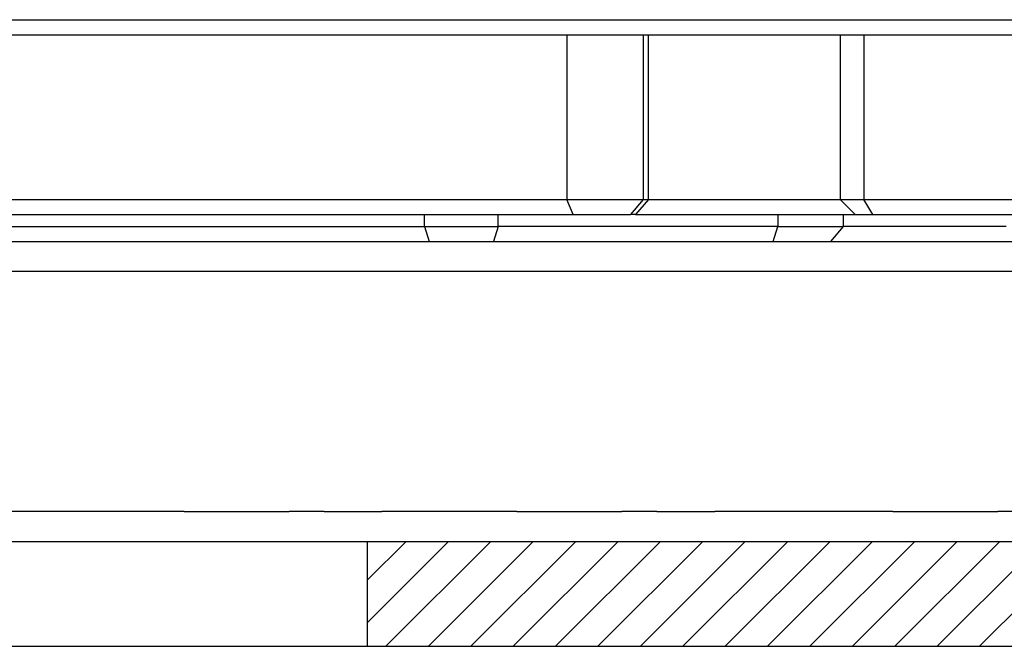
# Model space of a CAD drawing. Extents: x -1763 to 4575, y -3429 to 1051.
# Tile 29 of 193: x 25 to 58, y -2517 to -2496. Entities that reach past the tile are written whole.
import ezdxf

# ---------------------------------------------------------------- set-up
doc = ezdxf.new("R2010")
doc.units = 0
doc.linetypes.add('DASHED', pattern=[15, 7, -8])
doc.layers.get('0').update_dxf_attribs({"linetype": 'CONTINUOUS'})
doc.layers.add('1', color=7, linetype='CONTINUOUS')

# ---------------------------------------------------------------- blocks, each defined once
blk = doc.blocks.new('Z-STACK', base_point=(-660.966, -2613.082))
at = {"layer": '1', "linetype": 'CONTINUOUS'}
h = blk.add_hatch(dxfattribs=at)
h.set_pattern_fill('USER', color=4, angle=45, pattern_type=0)
h.set_pattern_definition([(45, (0, 400), (-0.70710678, 0.70710678), [])])
h.paths.add_polyline_path([(136.345, -2513.768), (136.345, -2513.768), (141.821, -2513.768), (141.821, -2517.268), (136.345, -2517.268), (134.345, -2517.268), (100.643, -2517.268), (36.397, -2517.268), (36.397, -2513.768), (44.801, -2513.768), (44.801, -2513.768), (44.869, -2513.768), (44.869, -2513.768), (46.286, -2513.768), (46.44, -2513.768), (46.908, -2513.768), (57.163, -2513.768), (71.047, -2513.768), (71.897, -2513.768), (76.093, -2513.768), (76.097, -2513.768), (76.965, -2513.768), (77.058, -2513.768), (82.705, -2513.768), (83.397, -2513.768), (84.397, -2513.768), (84.557, -2513.768), (85.758, -2513.768), (103.294, -2513.768), (104.294, -2513.768), (106.758, -2513.768), (107.758, -2513.768), (110.221, -2513.768), (111.221, -2513.768), (111.635, -2513.768), (112.635, -2513.768), (117.442, -2513.768), (118.442, -2513.768), (120.917, -2513.768), (121.917, -2513.768), (123.063, -2513.768), (125.754, -2513.768), (129.567, -2513.768), (131.197, -2513.768), (134.345, -2513.768), (134.345, -2513.768)])
at = {"color": 113, "linetype": 'CONTINUOUS'}
for p, q in [((-28.603, -2496.368), (71.397, -2496.368)), ((14.501, -2496.868), (43.06, -2496.868)), ((43.06, -2496.868), (45.608, -2496.868)), ((43.06, -2496.868), (43.06, -2502.368)), ((45.608, -2496.868), (45.78, -2496.868)), ((45.608, -2496.868), (45.608, -2502.368)), ((45.78, -2496.868), (52.179, -2496.868)), ((45.78, -2502.368), (45.78, -2496.868)), ((52.179, -2496.868), (52.965, -2496.868)), ((52.179, -2496.868), (52.179, -2502.368)), ((52.965, -2496.868), (70.142, -2496.868)), ((52.965, -2496.868), (52.965, -2502.368)), ((14.501, -2502.368), (35.073, -2502.368)), ((35.073, -2502.368), (37.591, -2502.368)), ((37.591, -2502.368), (40.69, -2502.368)), ((40.69, -2502.368), (41.273, -2502.368)), ((41.273, -2502.368), (43.06, -2502.368)), ((43.06, -2502.368), (45.608, -2502.368)), ((43.269, -2502.868), (43.06, -2502.368)), ((45.608, -2502.368), (45.179, -2502.868)), ((45.78, -2502.368), (45.351, -2502.868)), ((45.608, -2502.368), (45.78, -2502.368)), ((45.78, -2502.368), (52.179, -2502.368)), ((52.179, -2502.368), (52.965, -2502.368)), ((52.679, -2502.868), (52.179, -2502.368)), ((52.965, -2502.368), (70.142, -2502.368)), ((53.269, -2502.868), (52.965, -2502.368)), ((14.434, -2502.868), (35.573, -2502.868)), ((35.573, -2502.868), (37.591, -2502.868)), ((37.591, -2502.868), (40.69, -2502.868)), ((40.69, -2502.868), (40.773, -2502.868)), ((40.773, -2502.868), (43.269, -2502.868)), ((43.269, -2502.868), (45.179, -2502.868)), ((45.351, -2502.868), (45.179, -2502.868)), ((45.351, -2502.868), (52.679, -2502.868)), ((52.679, -2502.868), (53.269, -2502.868)), ((53.269, -2502.868), (70.61, -2502.868))]:
    blk.add_line(p, q, dxfattribs=at)
at = {"color": 7, "linetype": 'DASHED'}
for p, q in [((35.073, -2502.368), (37.591, -2502.368)), ((37.591, -2502.368), (40.69, -2502.368)), ((40.69, -2502.368), (41.273, -2502.368)), ((35.573, -2502.868), (37.591, -2502.868)), ((37.591, -2502.868), (40.69, -2502.868)), ((40.69, -2502.868), (40.773, -2502.868)), ((20.824, -2503.768), (38.462, -2503.768)), ((38.462, -2503.768), (40.608, -2503.768)), ((40.608, -2503.768), (44.801, -2503.768)), ((44.801, -2503.768), (44.869, -2503.768)), ((44.869, -2503.768), (47.167, -2503.768)), ((47.167, -2503.768), (47.406, -2503.768)), ((47.406, -2503.768), (49.937, -2503.768)), ((49.937, -2503.768), (51.849, -2503.768)), ((51.849, -2503.768), (57.163, -2503.768)), ((57.163, -2503.768), (58.206, -2503.768)), ((30.291, -2512.768), (31.841, -2512.768)), ((31.841, -2512.768), (33.388, -2512.768)), ((33.388, -2512.768), (33.775, -2512.768)), ((33.775, -2512.768), (33.794, -2512.768)), ((34.958, -2512.768), (34.571, -2512.768)), ((34.958, -2512.768), (35.341, -2512.768)), ((35.341, -2512.768), (36.891, -2512.768)), ((41.39, -2512.768), (42.94, -2512.768)), ((42.94, -2512.768), (44.488, -2512.768)), ((44.488, -2512.768), (44.875, -2512.768)), ((44.875, -2512.768), (44.893, -2512.768)), ((46.058, -2512.768), (45.67, -2512.768)), ((46.058, -2512.768), (46.44, -2512.768)), ((46.44, -2512.768), (46.891, -2512.768)), ((46.891, -2512.768), (46.936, -2512.768)), ((46.936, -2512.768), (47.167, -2512.768)), ((47.167, -2512.768), (47.99, -2512.768)), ((53.933, -2512.768), (55.483, -2512.768)), ((55.483, -2512.768), (57.031, -2512.768)), ((57.031, -2512.768), (57.418, -2512.768)), ((57.418, -2512.768), (57.436, -2512.768))]:
    blk.add_line(p, q, dxfattribs=at)
at = {"color": 7, "linetype": 'CONTINUOUS'}
for p, q in [((38.311, -2503.268), (38.311, -2502.868)), ((40.763, -2503.268), (40.763, -2502.868)), ((50.093, -2502.868), (50.093, -2503.268)), ((52.278, -2502.868), (52.278, -2503.268)), ((20.829, -2503.268), (38.311, -2503.268)), ((38.311, -2503.268), (38.462, -2503.768)), ((38.311, -2503.268), (40.763, -2503.268)), ((40.763, -2503.268), (40.608, -2503.768)), ((50.093, -2503.268), (40.763, -2503.268)), ((49.937, -2503.768), (50.093, -2503.268)), ((50.093, -2503.268), (52.278, -2503.268)), ((52.278, -2503.268), (51.849, -2503.768)), ((57.706, -2503.268), (52.278, -2503.268))]:
    blk.add_line(p, q, dxfattribs=at)
at = {"color": 40, "linetype": 'CONTINUOUS'}
for p, q in [((20.824, -2503.768), (38.462, -2503.768)), ((38.462, -2503.768), (40.608, -2503.768)), ((40.608, -2503.768), (44.801, -2503.768)), ((44.801, -2503.768), (44.869, -2503.768)), ((44.869, -2503.768), (47.167, -2503.768)), ((47.167, -2503.768), (47.406, -2503.768)), ((47.406, -2503.768), (49.937, -2503.768)), ((49.937, -2503.768), (51.849, -2503.768)), ((51.849, -2503.768), (57.163, -2503.768)), ((57.163, -2503.768), (58.206, -2503.768)), ((46.891, -2504.768), (-28.103, -2504.768)), ((70.897, -2504.768), (46.891, -2504.768)), ((30.291, -2512.768), (20.162, -2512.768)), ((30.291, -2512.768), (31.841, -2512.768)), ((31.841, -2512.768), (33.388, -2512.768)), ((33.388, -2512.768), (33.775, -2512.768)), ((33.775, -2512.768), (33.794, -2512.768)), ((34.571, -2512.768), (33.794, -2512.768)), ((34.958, -2512.768), (34.571, -2512.768)), ((34.958, -2512.768), (35.341, -2512.768)), ((35.341, -2512.768), (36.891, -2512.768)), ((41.39, -2512.768), (36.891, -2512.768)), ((41.39, -2512.768), (42.94, -2512.768)), ((42.94, -2512.768), (44.488, -2512.768)), ((44.488, -2512.768), (44.875, -2512.768)), ((44.875, -2512.768), (44.893, -2512.768)), ((45.67, -2512.768), (44.893, -2512.768)), ((46.058, -2512.768), (45.67, -2512.768)), ((46.058, -2512.768), (46.44, -2512.768)), ((46.44, -2512.768), (46.891, -2512.768)), ((46.891, -2512.768), (46.936, -2512.768)), ((46.936, -2512.768), (47.167, -2512.768)), ((47.167, -2512.768), (47.99, -2512.768)), ((53.933, -2512.768), (47.99, -2512.768)), ((53.933, -2512.768), (55.483, -2512.768)), ((55.483, -2512.768), (57.031, -2512.768)), ((57.031, -2512.768), (57.418, -2512.768)), ((57.418, -2512.768), (57.436, -2512.768)), ((58.213, -2512.768), (57.436, -2512.768))]:
    blk.add_line(p, q, dxfattribs=at)
at = {"color": 4, "linetype": 'CONTINUOUS'}
for p, q in [((6.397, -2513.768), (36.397, -2513.768)), ((36.397, -2513.768), (44.801, -2513.768)), ((36.397, -2513.768), (36.397, -2517.268)), ((44.801, -2513.768), (44.801, -2513.768)), ((44.801, -2513.768), (44.869, -2513.768)), ((44.869, -2513.768), (44.869, -2513.768)), ((44.869, -2513.768), (46.286, -2513.768)), ((46.286, -2513.768), (46.44, -2513.768)), ((46.44, -2513.768), (46.908, -2513.768)), ((46.908, -2513.768), (57.163, -2513.768)), ((57.163, -2513.768), (71.047, -2513.768)), ((6.397, -2517.268), (36.397, -2517.268)), ((36.397, -2517.268), (100.643, -2517.268))]:
    blk.add_line(p, q, dxfattribs=at)
at = {"color": 40, "linetype": 'DASHED'}
for p, q in [((6.397, -2513.768), (36.397, -2513.768)), ((36.397, -2513.768), (44.801, -2513.768)), ((44.801, -2513.768), (44.801, -2513.768)), ((44.801, -2513.768), (44.869, -2513.768)), ((44.869, -2513.768), (44.869, -2513.768)), ((44.869, -2513.768), (46.286, -2513.768)), ((46.286, -2513.768), (46.44, -2513.768)), ((46.44, -2513.768), (46.908, -2513.768)), ((46.908, -2513.768), (57.163, -2513.768)), ((57.163, -2513.768), (71.047, -2513.768))]:
    blk.add_line(p, q, dxfattribs=at)

msp = doc.modelspace()

# ---------------------------------------------------------------- block references
at = {"layer": '1'}
msp.add_blockref('Z-STACK', (-660.966, -2613.082), dxfattribs=at)

doc.saveas('drawing.dxf')
